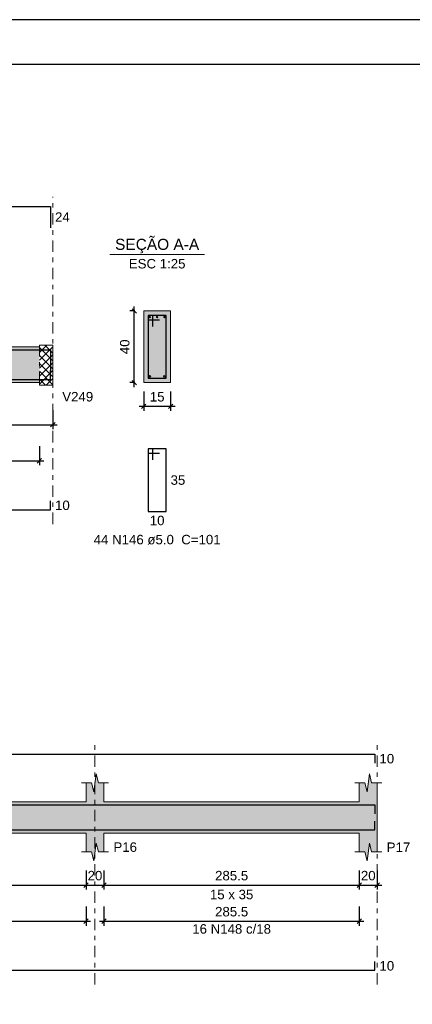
# Model space of a CAD drawing. Header units: millimetres. Extents: x 0 to 119, y 0 to 84.
# Tile 28 of 30: x 87 to 96, y 62 to 84. Entities that reach past the tile are written whole.
import ezdxf

# ---------------------------------------------------------------- set-up
doc = ezdxf.new("R2010")
doc.units = ezdxf.units.MM
doc.header["$MEASUREMENT"] = 0
doc.linetypes.add('DASHDOT', pattern=[2.54, 1.27, -0.635, 0, -0.635])
doc.linetypes.add('NULL', pattern=[0])
doc.layers.get('0').update_dxf_attribs({"lineweight": 18})
for name, color, linetype, lineweight in [('Descrição da armadura', 7, 'Continuous', 0), ('DT-Barras na forma', 2, 'Continuous', 30), ('DT-Barras no corte', 5, 'Continuous', 5), ('DT-Barras rebatidas', 2, 'Continuous', 30), ('DT-Cotas', 9, 'Continuous', 5), ('DT-Forma', 5, 'Continuous', 5), ('DT-Hachura forma vigas', 254, 'Continuous', 5), ('DT-Hachura intersecção vigas', 9, 'Continuous', 5), ('DT-Hachura seção vigas', 254, 'Continuous', 5), ('DT-Pontilhado', 9, 'DASHDOT', 5), ('DT-Textos', 7, 'Continuous', 5), ('Textos armaduras', 7, 'Continuous', 0)]:
    doc.layers.add(name, color=color, linetype=linetype, lineweight=lineweight)
doc.layers.add('SEDUC_MARF', color=1, linetype='Continuous')
doc.layers.add('SEDUC_MARGG', color=7, linetype='Continuous')
doc.styles.add('Arial', font='txt')
doc.dimstyles.new('UM_25.000000', dxfattribs={"dimtxt": 0.18, "dimasz": 0.1, "dimexe": 0.1, "dimexo": 0.2, "dimgap": 0, "dimtad": 1, "dimtih": 1, "dimtoh": 1, "dimdec": 1, "dimlfac": 25, "dimzin": 0, "dimdsep": 46, "dimtxsty": 'Standard', "dimcen": 0.09, "dimdle": 0.1, "dimadec": 1, "dimazin": 2, "dimtfac": 1, "dimtdec": 4, "dimtofl": 0, "dimtmove": 0, "dimatfit": 3, "dimfxl": 1, "dimtolj": 1, "dimarcsym": 0})
doc.dimstyles.new('UM_50.000000', dxfattribs={"dimtxt": 0.18, "dimasz": 0.1, "dimexe": 0.1, "dimexo": 0.2, "dimgap": 0, "dimtad": 1, "dimtih": 1, "dimtoh": 1, "dimdec": 1, "dimlfac": 50, "dimzin": 0, "dimdsep": 46, "dimtxsty": 'Standard', "dimcen": 0.09, "dimdle": 0.1, "dimadec": 1, "dimazin": 2, "dimtfac": 1, "dimtdec": 4, "dimtofl": 0, "dimtmove": 0, "dimatfit": 3, "dimfxl": 1, "dimtolj": 1, "dimarcsym": 0})

# ---------------------------------------------------------------- blocks, each defined once
blk = doc.blocks.new('_Oblique')
at = {"color": 0, "linetype": 'ByBlock', "lineweight": -2}
blk.add_line((-0.5, -0.5), (0.5, 0.5), dxfattribs=at)
blk = doc.blocks.new('*D38')
at = {"layer": 'Defpoints', "color": 0}
for p in [(80.925, 75.58), (88.104, 75.58), (88.104, 75.051)]:
    blk.add_point(p, dxfattribs=at)
at = {"layer": 'DT-Cotas', "color": 0, "lineweight": -2}
for p, q in [((80.925, 75.38), (80.925, 74.951)), ((88.104, 75.38), (88.104, 74.951)), ((80.825, 75.051), (88.204, 75.051))]:
    blk.add_line(p, q, dxfattribs=at)
at = {"layer": 'DT-Cotas', "color": 0, "lineweight": -2, "xscale": 0.1, "yscale": 0.1, "zscale": 0.1, "rotation": 180}
blk.add_blockref('_Oblique', (80.925, 75.051), dxfattribs=at)
at = {"layer": 'DT-Cotas', "color": 0, "lineweight": -2, "xscale": 0.1, "yscale": 0.1, "zscale": 0.1}
blk.add_blockref('_Oblique', (88.104, 75.051), dxfattribs=at)
at = {"layer": 'DT-Cotas', "color": 7, "insert": (84.515, 75.263), "char_height": 0.2118, "attachment_point": 5, "rotation": 0.0057, "style": 'Arial'}
blk.add_mtext('\\A1;359', dxfattribs=at)
blk = doc.blocks.new('*D40')
at = {"layer": 'Defpoints', "color": 0}
for p in [(89.925, 77.592), (90.137, 77.592), (90.137, 75.992)]:
    blk.add_point(p, dxfattribs=at)
at = {"layer": 'DT-Cotas', "color": 0, "lineweight": -2}
for p, q in [((89.925, 75.892), (89.925, 77.692)), ((89.937, 77.592), (89.825, 77.592)), ((89.937, 75.992), (89.825, 75.992))]:
    blk.add_line(p, q, dxfattribs=at)
at = {"layer": 'DT-Cotas', "color": 0, "lineweight": -2, "xscale": 0.1, "yscale": 0.1, "zscale": 0.1}
for p, rotation in [((89.925, 77.592), 90), ((89.925, 75.992), 270)]:
    blk.add_blockref('_Oblique', p, dxfattribs=dict(at, rotation=rotation))
at = {"layer": 'DT-Cotas', "color": 7, "insert": (89.713, 76.792), "char_height": 0.2118, "attachment_point": 5, "rotation": 90, "style": 'Arial'}
blk.add_mtext('\\A1;40', dxfattribs=at)
blk = doc.blocks.new('*D41')
at = {"layer": 'Defpoints', "color": 0}
for p in [(90.137, 75.992), (90.737, 75.992), (90.737, 75.463)]:
    blk.add_point(p, dxfattribs=at)
at = {"layer": 'DT-Cotas', "color": 0, "lineweight": -2}
for p, q in [((90.137, 75.792), (90.137, 75.363)), ((90.737, 75.792), (90.737, 75.363)), ((90.037, 75.463), (90.837, 75.463))]:
    blk.add_line(p, q, dxfattribs=at)
at = {"layer": 'DT-Cotas', "color": 0, "lineweight": -2, "xscale": 0.1, "yscale": 0.1, "zscale": 0.1, "rotation": 180}
blk.add_blockref('_Oblique', (90.137, 75.463), dxfattribs=at)
at = {"layer": 'DT-Cotas', "color": 0, "lineweight": -2, "xscale": 0.1, "yscale": 0.1, "zscale": 0.1}
blk.add_blockref('_Oblique', (90.737, 75.463), dxfattribs=at)
at = {"layer": 'DT-Cotas', "color": 7, "insert": (90.437, 75.674), "char_height": 0.2118, "attachment_point": 5, "rotation": 0.0057, "style": 'Arial'}
blk.add_mtext('\\A1;15', dxfattribs=at)
blk = doc.blocks.new('*D44')
at = {"layer": 'Defpoints', "color": 0}
for p in [(81.075, 74.775), (87.804, 74.775), (87.804, 74.246)]:
    blk.add_point(p, dxfattribs=at)
at = {"layer": 'DT-Cotas', "color": 0, "lineweight": -2}
for p, q in [((81.075, 74.575), (81.075, 74.146)), ((87.804, 74.575), (87.804, 74.146)), ((80.975, 74.246), (87.904, 74.246))]:
    blk.add_line(p, q, dxfattribs=at)
at = {"layer": 'DT-Cotas', "color": 0, "lineweight": -2, "xscale": 0.1, "yscale": 0.1, "zscale": 0.1, "rotation": 180}
blk.add_blockref('_Oblique', (81.075, 74.246), dxfattribs=at)
at = {"layer": 'DT-Cotas', "color": 0, "lineweight": -2, "xscale": 0.1, "yscale": 0.1, "zscale": 0.1}
blk.add_blockref('_Oblique', (87.804, 74.246), dxfattribs=at)
at = {"layer": 'DT-Cotas', "color": 7, "insert": (84.44, 74.458), "char_height": 0.2118, "attachment_point": 5, "rotation": 0.0057, "style": 'Arial'}
blk.add_mtext('\\A1;336.5', dxfattribs=at)
blk = doc.blocks.new('*D77')
at = {"layer": 'Defpoints', "color": 0}
for p in [(83.139, 65.294), (88.847, 65.294), (88.847, 64.764)]:
    blk.add_point(p, dxfattribs=at)
at = {"layer": 'DT-Cotas', "color": 0, "lineweight": -2}
for p, q in [((83.139, 65.094), (83.139, 64.664)), ((88.847, 65.094), (88.847, 64.664)), ((83.039, 64.764), (88.947, 64.764))]:
    blk.add_line(p, q, dxfattribs=at)
at = {"layer": 'DT-Cotas', "color": 0, "lineweight": -2, "xscale": 0.1, "yscale": 0.1, "zscale": 0.1, "rotation": 180}
blk.add_blockref('_Oblique', (83.139, 64.764), dxfattribs=at)
at = {"layer": 'DT-Cotas', "color": 0, "lineweight": -2, "xscale": 0.1, "yscale": 0.1, "zscale": 0.1}
blk.add_blockref('_Oblique', (88.847, 64.764), dxfattribs=at)
at = {"layer": 'DT-Cotas', "color": 7, "insert": (85.993, 64.976), "char_height": 0.2118, "attachment_point": 5, "rotation": 0.0057, "style": 'Arial'}
blk.add_mtext('\\A1;285.4', dxfattribs=at)
blk = doc.blocks.new('*D78')
at = {"layer": 'Defpoints', "color": 0}
for p in [(88.847, 65.294), (89.247, 65.294), (89.247, 64.764)]:
    blk.add_point(p, dxfattribs=at)
at = {"layer": 'DT-Cotas', "color": 0, "lineweight": -2}
for p, q in [((88.847, 65.094), (88.847, 64.664)), ((89.247, 65.094), (89.247, 64.664)), ((88.747, 64.764), (89.347, 64.764))]:
    blk.add_line(p, q, dxfattribs=at)
at = {"layer": 'DT-Cotas', "color": 0, "lineweight": -2, "xscale": 0.1, "yscale": 0.1, "zscale": 0.1, "rotation": 180}
blk.add_blockref('_Oblique', (88.847, 64.764), dxfattribs=at)
at = {"layer": 'DT-Cotas', "color": 0, "lineweight": -2, "xscale": 0.1, "yscale": 0.1, "zscale": 0.1}
blk.add_blockref('_Oblique', (89.247, 64.764), dxfattribs=at)
at = {"layer": 'DT-Cotas', "color": 7, "insert": (89.047, 64.976), "char_height": 0.2118, "attachment_point": 5, "rotation": 0.0057, "style": 'Arial'}
blk.add_mtext('\\A1;20', dxfattribs=at)
blk = doc.blocks.new('*D79')
at = {"layer": 'Defpoints', "color": 0}
for p in [(89.247, 65.294), (94.956, 65.294), (94.956, 64.764)]:
    blk.add_point(p, dxfattribs=at)
at = {"layer": 'DT-Cotas', "color": 0, "lineweight": -2}
for p, q in [((89.247, 65.094), (89.247, 64.664)), ((94.956, 65.094), (94.956, 64.664)), ((89.147, 64.764), (95.056, 64.764))]:
    blk.add_line(p, q, dxfattribs=at)
at = {"layer": 'DT-Cotas', "color": 0, "lineweight": -2, "xscale": 0.1, "yscale": 0.1, "zscale": 0.1, "rotation": 180}
blk.add_blockref('_Oblique', (89.247, 64.764), dxfattribs=at)
at = {"layer": 'DT-Cotas', "color": 0, "lineweight": -2, "xscale": 0.1, "yscale": 0.1, "zscale": 0.1}
blk.add_blockref('_Oblique', (94.956, 64.764), dxfattribs=at)
at = {"layer": 'DT-Cotas', "color": 7, "insert": (92.102, 64.976), "char_height": 0.2118, "attachment_point": 5, "rotation": 0.0057, "style": 'Arial'}
blk.add_mtext('\\A1;285.5', dxfattribs=at)
blk = doc.blocks.new('*D80')
at = {"layer": 'Defpoints', "color": 0}
for p in [(94.956, 65.294), (95.356, 65.294), (95.356, 64.764)]:
    blk.add_point(p, dxfattribs=at)
at = {"layer": 'DT-Cotas', "color": 0, "lineweight": -2}
for p, q in [((94.956, 65.094), (94.956, 64.664)), ((95.356, 65.094), (95.356, 64.664)), ((94.856, 64.764), (95.456, 64.764))]:
    blk.add_line(p, q, dxfattribs=at)
at = {"layer": 'DT-Cotas', "color": 0, "lineweight": -2, "xscale": 0.1, "yscale": 0.1, "zscale": 0.1, "rotation": 180}
blk.add_blockref('_Oblique', (94.956, 64.764), dxfattribs=at)
at = {"layer": 'DT-Cotas', "color": 0, "lineweight": -2, "xscale": 0.1, "yscale": 0.1, "zscale": 0.1}
blk.add_blockref('_Oblique', (95.356, 64.764), dxfattribs=at)
at = {"layer": 'DT-Cotas', "color": 7, "insert": (95.156, 64.976), "char_height": 0.2118, "attachment_point": 5, "rotation": 0.0057, "style": 'Arial'}
blk.add_mtext('\\A1;20', dxfattribs=at)
blk = doc.blocks.new('*D84')
at = {"layer": 'Defpoints', "color": 0}
for p in [(83.139, 64.489), (88.847, 64.489), (88.847, 63.959)]:
    blk.add_point(p, dxfattribs=at)
at = {"layer": 'DT-Cotas', "color": 0, "lineweight": -2}
for p, q in [((83.139, 64.289), (83.139, 63.859)), ((88.847, 64.289), (88.847, 63.859)), ((83.039, 63.959), (88.947, 63.959))]:
    blk.add_line(p, q, dxfattribs=at)
at = {"layer": 'DT-Cotas', "color": 0, "lineweight": -2, "xscale": 0.1, "yscale": 0.1, "zscale": 0.1, "rotation": 180}
blk.add_blockref('_Oblique', (83.139, 63.959), dxfattribs=at)
at = {"layer": 'DT-Cotas', "color": 0, "lineweight": -2, "xscale": 0.1, "yscale": 0.1, "zscale": 0.1}
blk.add_blockref('_Oblique', (88.847, 63.959), dxfattribs=at)
at = {"layer": 'DT-Cotas', "color": 7, "insert": (85.993, 64.171), "char_height": 0.2118, "attachment_point": 5, "rotation": 0.0057, "style": 'Arial'}
blk.add_mtext('\\A1;285.4', dxfattribs=at)
blk = doc.blocks.new('*D85')
at = {"layer": 'Defpoints', "color": 0}
for p in [(89.247, 64.489), (94.956, 64.489), (94.956, 63.959)]:
    blk.add_point(p, dxfattribs=at)
at = {"layer": 'DT-Cotas', "color": 0, "lineweight": -2}
for p, q in [((89.247, 64.289), (89.247, 63.859)), ((94.956, 64.289), (94.956, 63.859)), ((89.147, 63.959), (95.056, 63.959))]:
    blk.add_line(p, q, dxfattribs=at)
at = {"layer": 'DT-Cotas', "color": 0, "lineweight": -2, "xscale": 0.1, "yscale": 0.1, "zscale": 0.1, "rotation": 180}
blk.add_blockref('_Oblique', (89.247, 63.959), dxfattribs=at)
at = {"layer": 'DT-Cotas', "color": 0, "lineweight": -2, "xscale": 0.1, "yscale": 0.1, "zscale": 0.1}
blk.add_blockref('_Oblique', (94.956, 63.959), dxfattribs=at)
at = {"layer": 'DT-Cotas', "color": 7, "insert": (92.102, 64.171), "char_height": 0.2118, "attachment_point": 5, "rotation": 0.0057, "style": 'Arial'}
blk.add_mtext('\\A1;285.5', dxfattribs=at)

msp = doc.modelspace()

# ---------------------------------------------------------------- hatches: boundary and pattern name
at = {"layer": 'DT-Hachura forma vigas', "linetype": 'Continuous'}
for points in [[(81.0753, 75.992), (87.8043, 75.992), (87.8043, 76.792), (81.0753, 76.792), (81.0753, 75.992)], [(95.3563, 65.5055), (95.3563, 65.9291), (95.3563, 66.6291), (95.3563, 67.0527), (95.2313, 67.0527), (95.1813, 67.2527), (95.1313, 66.8527), (95.0813, 67.0527), (94.9563, 67.0527), (94.9563, 66.6291), (89.2473, 66.6291), (89.2473, 67.0527), (89.1223, 67.0527), (89.0723, 67.2527), (89.0223, 66.8527), (88.9723, 67.0527), (88.8473, 67.0527), (88.8473, 66.6291), (83.1385, 66.6291), (83.1385, 67.0527), (83.0135, 67.0527), (82.9635, 67.2527), (82.9135, 66.8527), (82.8635, 67.0527), (82.7385, 67.0527), (82.7385, 66.6291), (75.4563, 66.6291), (75.4563, 67.0527), (75.3313, 67.0527), (75.2813, 67.2527), (75.2313, 66.8527), (75.1813, 67.0527), (75.0563, 67.0527), (75.0563, 66.6291), (75.0563, 65.9291), (75.0563, 65.5055), (75.1813, 65.5055), (75.2313, 65.3055), (75.2813, 65.7055), (75.3313, 65.5055), (75.4563, 65.5055), (75.4563, 65.9291), (82.7385, 65.9291), (82.7385, 65.5055), (82.8635, 65.5055), (82.9135, 65.3055), (82.9635, 65.7055), (83.0135, 65.5055), (83.1385, 65.5055), (83.1385, 65.9291), (88.8473, 65.9291), (88.8473, 65.5055), (88.9723, 65.5055), (89.0223, 65.3055), (89.0723, 65.7055), (89.1223, 65.5055), (89.2473, 65.5055), (89.2473, 65.9291), (94.9563, 65.9291), (94.9563, 65.5055), (95.0813, 65.5055), (95.1313, 65.3055), (95.1813, 65.7055), (95.2313, 65.5055), (95.3563, 65.5055)]]:
    msp.add_hatch(color=254, dxfattribs=at).paths.add_polyline_path(points)
at = {"layer": 'DT-Hachura intersecção vigas', "linetype": 'Continuous'}
h = msp.add_hatch(dxfattribs=at)
h.set_pattern_fill('ANSI37', color=9, style=0)
h.paths.add_polyline_path([(88.1043, 75.932), (88.1043, 75.992), (88.1043, 76.792), (88.1043, 76.832), (87.8043, 76.832), (87.8043, 76.792), (87.8043, 75.992), (87.8043, 75.932), (88.1043, 75.932)])
at = {"layer": 'DT-Hachura seção vigas', "linetype": 'Continuous'}
msp.add_hatch(color=254, dxfattribs=at).paths.add_polyline_path([(90.1369, 75.992), (90.1369, 75.992), (90.7369, 75.992), (90.7369, 77.592), (90.1369, 77.592), (90.1369, 75.992)])

# ---------------------------------------------------------------- linework, layer by layer
at = {"layer": 'DT-Barras na forma'}
for p, q in [((90.3369, 77.492), (90.2369, 77.492)), ((90.2369, 77.492), (90.2369, 76.092)), ((90.6369, 77.492), (90.2369, 77.492)), ((90.2369, 77.492), (90.2369, 77.392)), ((90.3369, 77.242), (90.3369, 77.492)), ((90.6369, 76.092), (90.6369, 77.492)), ((90.2369, 77.392), (90.4869, 77.392)), ((90.2369, 76.092), (90.6369, 76.092))]:
    msp.add_line(p, q, dxfattribs=at)
for points in [[(77.8153, 76.724), (88.0543, 76.724), (88.0543, 76.2462)], [(69.3187, 76.262), (69.3187, 76.062), (88.0543, 76.062), (88.0543, 76.262)], [(75.1063, 66.3611), (75.1063, 66.5611), (95.3063, 66.5611), (95.3063, 66.3611)], [(75.1063, 66.1971), (75.1063, 65.9971), (95.3063, 65.9971), (95.3063, 66.1971)]]:
    msp.add_lwpolyline(points, dxfattribs=at)
at = {"layer": 'DT-Barras no corte'}
for centre, radius in [((90.2729, 77.456), 0.016), ((90.4369, 77.456), 0.016), ((90.6009, 77.456), 0.016), ((90.2769, 76.132), 0.02), ((90.5969, 76.132), 0.02)]:
    msp.add_circle(centre, radius, dxfattribs=at)
at = {"layer": 'DT-Barras rebatidas'}
for points in [[(77.8153, 79.9293), (88.0543, 79.9293), (88.0543, 79.4515)], [(90.3369, 74.2653), (90.3369, 74.5153), (90.2369, 74.5153), (90.2369, 73.1153), (90.6369, 73.1153), (90.6369, 74.5153), (90.2369, 74.5153), (90.2369, 74.4153), (90.4869, 74.4153)], [(69.3187, 73.351), (69.3187, 73.151), (88.0543, 73.151), (88.0543, 73.351)], [(75.1063, 67.4907), (75.1063, 67.6907), (95.3063, 67.6907), (95.3063, 67.4907)], [(75.1063, 63.0625), (75.1063, 62.8625), (95.3063, 62.8625), (95.3063, 63.0625)]]:
    msp.add_lwpolyline(points, dxfattribs=at)
at = {"layer": 'DT-Forma'}
for p, q in [((90.7369, 77.592), (90.1369, 77.592)), ((90.1369, 77.592), (90.1369, 75.992)), ((90.7369, 75.992), (90.7369, 77.592)), ((81.0753, 76.792), (87.8043, 76.792)), ((87.8043, 76.792), (87.8043, 76.832)), ((87.8043, 76.832), (88.1043, 76.832)), ((88.1043, 76.832), (88.1043, 76.792)), ((81.0753, 75.992), (87.8043, 75.992)), ((87.8043, 75.992), (87.8043, 75.932)), ((87.8043, 75.932), (88.1043, 75.932)), ((88.1043, 75.932), (88.1043, 75.992)), ((90.1369, 75.992), (90.7369, 75.992)), ((89.0223, 66.8527), (89.0723, 67.2527)), ((89.0723, 67.2527), (89.1223, 67.0527)), ((95.1313, 66.8527), (95.1813, 67.2527)), ((95.1813, 67.2527), (95.2313, 67.0527)), ((88.7473, 67.0527), (88.9723, 67.0527)), ((88.8473, 66.6291), (88.8473, 67.0527)), ((88.9723, 67.0527), (89.0223, 66.8527)), ((89.1223, 67.0527), (89.3473, 67.0527)), ((89.2473, 67.0527), (89.2473, 66.6291)), ((94.8563, 67.0527), (95.0813, 67.0527)), ((94.9563, 66.6291), (94.9563, 67.0527)), ((95.0813, 67.0527), (95.1313, 66.8527)), ((95.2313, 67.0527), (95.4563, 67.0527)), ((95.3563, 67.0527), (95.3563, 66.6291)), ((83.1385, 66.6291), (88.8473, 66.6291)), ((89.2473, 66.6291), (94.9563, 66.6291)), ((83.1385, 65.9291), (88.8473, 65.9291)), ((88.8473, 65.9291), (88.8473, 65.5055)), ((89.2473, 65.5055), (89.2473, 65.9291)), ((89.2473, 65.9291), (94.9563, 65.9291)), ((94.9563, 65.9291), (94.9563, 65.5055)), ((95.3563, 65.5055), (95.3563, 65.9291)), ((89.0223, 65.3055), (89.0723, 65.7055)), ((89.0723, 65.7055), (89.1223, 65.5055)), ((95.1313, 65.3055), (95.1813, 65.7055)), ((95.1813, 65.7055), (95.2313, 65.5055)), ((88.7473, 65.5055), (88.9723, 65.5055)), ((88.9723, 65.5055), (89.0223, 65.3055)), ((89.1223, 65.5055), (89.3473, 65.5055)), ((94.8563, 65.5055), (95.0813, 65.5055)), ((95.0813, 65.5055), (95.1313, 65.3055)), ((95.2313, 65.5055), (95.4563, 65.5055))]:
    msp.add_line(p, q, dxfattribs=at)
at = {"layer": 'DT-Forma', "linetype": 'Continuous'}
for p, q in [((88.1043, 76.792), (88.1043, 75.992)), ((95.3563, 66.6291), (95.3563, 65.9291))]:
    msp.add_line(p, q, dxfattribs=at)
at = {"layer": 'DT-Pontilhado', "ltscale": 0.2}
for p, q in [((88.1043, 72.8333), (88.1043, 80.1411)), ((87.8043, 76.832), (87.8043, 75.992)), ((89.0473, 62.5448), (89.0473, 67.9025)), ((95.3563, 62.5448), (95.3563, 67.9025))]:
    msp.add_line(p, q, dxfattribs=at)
at = {"layer": 'DT-Textos'}
msp.add_line((89.3779, 78.8569), (91.4959, 78.8569), dxfattribs=at)
at = {"layer": 'SEDUC_MARF'}
msp.add_lwpolyline([(118.9, 84.1), (0, 84.1), (0, 0), (118.9, 0)], close=True, dxfattribs=at)
at = {"layer": 'SEDUC_MARGG'}
msp.add_lwpolyline([(2.5, 1), (117.9, 1), (117.9, 83.1), (2.5, 83.1), (2.5, 1)], dxfattribs=at)

# ---------------------------------------------------------------- texts
at = {"layer": 'Descrição da armadura', "linetype": 'NULL', "char_height": 0.2118, "attachment_point": 8, "line_spacing_factor": 0.9, "style": 'Arial'}
for s, insert, width in [('44 N146 ø5.0  C=101', (90.4369, 72.3736), 5.562109), ('16 N148 c/18', (92.1018, 63.6777), 3.450264)]:
    msp.add_mtext(s, dxfattribs=dict(at, insert=insert, width=width))
at = {"layer": 'DT-Textos', "linetype": 'NULL', "line_spacing_factor": 0.798, "style": 'Arial'}
for s, insert, char_height, width, attachment_point in [('SEÇÃO A-A', (90.4369, 78.8817), 0.2471, 3.812061, 8), ('ESC 1:25', (90.4369, 78.5396), 0.2118, 2.482559, 8), ('V249', (88.3159, 75.5686), 0.2118, 1.354561, 7), ('P16', (89.4595, 65.506), 0.2118, 1.031992, 7), ('P17', (95.5685, 65.506), 0.2118, 1.031992, 7), ('15 x 35', (92.1015, 64.447), 0.2118, 1.902559, 8)]:
    msp.add_mtext(s, dxfattribs=dict(at, insert=insert, char_height=char_height, width=width, attachment_point=attachment_point))
at = {"layer": 'Textos armaduras', "linetype": 'NULL', "char_height": 0.2118, "width": 1.045137, "line_spacing_factor": 0.9, "style": 'Arial'}
for s, insert, attachment_point in [('24', (88.1543, 79.7963), 1), ('35', (90.7369, 73.9212), 1), ('10', (88.1543, 73.3569), 1), ('10', (90.4369, 73.018), 2), ('10', (95.4063, 67.6966), 1), ('10', (95.4063, 63.0684), 1)]:
    msp.add_mtext(s, dxfattribs=dict(at, insert=insert, attachment_point=attachment_point))

# ---------------------------------------------------------------- dimensions: what is measured, and where the dimension line sits
at = {"layer": 'DT-Cotas'}
dim = msp.add_linear_dim(base=(89.9251, 77.592), p1=(90.1369, 75.992), p2=(90.1369, 77.592), angle=90, dimstyle='UM_25.000000', override={"dimtxt": 0.2118, "dimasz": 0.1, "dimexe": 0.1, "dimexo": 0.2, "dimtad": 1, "dimtih": 0, "dimtoh": 0, "dimdec": 1, "dimlfac": 25, "dimzin": 8, "dimtxsty": 'Arial', "dimblk": 'Oblique', "dimblk1": 'Oblique', "dimblk2": 'Oblique', "dimsah": 1, "dimdle": 0.1, "dimse1": 0, "dimse2": 0, "dimclrt": 7, "dimadec": 1, "dimazin": 3, "dimtmove": 2, "dimldrblk": 'Oblique'}, dxfattribs=at)
dim.commit()
dim.dimension.update_dxf_attribs({"geometry": '*D40', "text_midpoint": (89.7133, 76.792), "dimtype": 160, "text_rotation": 90})
for base, p1, p2, dimstyle, override, picture, middle, turn in [((90.7369, 75.4625), (90.1369, 75.992), (90.7369, 75.992), 'UM_25.000000', {"dimtxt": 0.2118, "dimasz": 0.1, "dimexe": 0.1, "dimexo": 0.2, "dimtad": 1, "dimtih": 0, "dimtoh": 0, "dimdec": 1, "dimlfac": 25, "dimzin": 8, "dimtxsty": 'Arial', "dimblk": 'Oblique', "dimblk1": 'Oblique', "dimblk2": 'Oblique', "dimsah": 1, "dimdle": 0.1, "dimse1": 0, "dimse2": 0, "dimclrt": 7, "dimadec": 1, "dimazin": 3, "dimtmove": 2, "dimldrblk": 'Oblique'}, '*D41', (90.4369, 75.6743), 0.00573), ((88.1043249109, 75.0507240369), (80.9253249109, 75.5802240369), (88.1043249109, 75.5802240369), 'UM_50.000000', {"dimtxt": 0.2118, "dimasz": 0.1, "dimexe": 0.1, "dimexo": 0.2, "dimtad": 1, "dimtih": 0, "dimtoh": 0, "dimdec": 1, "dimlfac": 50, "dimzin": 8, "dimtxsty": 'Arial', "dimblk": 'Oblique', "dimblk1": 'Oblique', "dimblk2": 'Oblique', "dimsah": 1, "dimdle": 0.1, "dimse1": 0, "dimse2": 0, "dimclrt": 7, "dimadec": 1, "dimazin": 3, "dimtmove": 2, "dimldrblk": 'Oblique'}, '*D38', (84.5148249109, 75.2625240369), 0.005729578), ((87.8043249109, 74.2458840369), (81.0753249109, 74.7753840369), (87.8043249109, 74.7753840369), 'UM_50.000000', {"dimtxt": 0.2118, "dimasz": 0.1, "dimexe": 0.1, "dimexo": 0.2, "dimtad": 1, "dimtih": 0, "dimtoh": 0, "dimdec": 1, "dimlfac": 50, "dimzin": 8, "dimtxsty": 'Arial', "dimblk": 'Oblique', "dimblk1": 'Oblique', "dimblk2": 'Oblique', "dimsah": 1, "dimdle": 0.1, "dimse1": 0, "dimse2": 0, "dimclrt": 7, "dimadec": 1, "dimazin": 3, "dimtmove": 2, "dimldrblk": 'Oblique'}, '*D44', (84.4398249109, 74.4576840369), 0.005729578), ((88.8473, 64.7642), (83.1385, 65.2937), (88.8473, 65.2937), 'UM_50.000000', {"dimtxt": 0.2118, "dimasz": 0.1, "dimexe": 0.1, "dimexo": 0.2, "dimtad": 1, "dimtih": 0, "dimtoh": 0, "dimdec": 1, "dimlfac": 50, "dimzin": 8, "dimtxsty": 'Arial', "dimblk": 'Oblique', "dimblk1": 'Oblique', "dimblk2": 'Oblique', "dimsah": 1, "dimdle": 0.1, "dimse1": 0, "dimse2": 0, "dimclrt": 7, "dimadec": 1, "dimazin": 3, "dimtmove": 2, "dimldrblk": 'Oblique'}, '*D77', (85.9929, 64.976), 0.00573), ((89.2473, 64.7642), (88.8473, 65.2937), (89.2473, 65.2937), 'UM_50.000000', {"dimtxt": 0.2118, "dimasz": 0.1, "dimexe": 0.1, "dimexo": 0.2, "dimtad": 1, "dimtih": 0, "dimtoh": 0, "dimdec": 1, "dimlfac": 50, "dimzin": 8, "dimtxsty": 'Arial', "dimblk": 'Oblique', "dimblk1": 'Oblique', "dimblk2": 'Oblique', "dimsah": 1, "dimdle": 0.1, "dimse1": 0, "dimse2": 0, "dimclrt": 7, "dimadec": 1, "dimazin": 3, "dimtmove": 2, "dimldrblk": 'Oblique'}, '*D78', (89.0473, 64.976), 0.00573), ((94.9563459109, 64.7641911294), (89.2473459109, 65.2936911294), (94.9563459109, 65.2936911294), 'UM_50.000000', {"dimtxt": 0.2118, "dimasz": 0.1, "dimexe": 0.1, "dimexo": 0.2, "dimtad": 1, "dimtih": 0, "dimtoh": 0, "dimdec": 1, "dimlfac": 50, "dimzin": 8, "dimtxsty": 'Arial', "dimblk": 'Oblique', "dimblk1": 'Oblique', "dimblk2": 'Oblique', "dimsah": 1, "dimdle": 0.1, "dimse1": 0, "dimse2": 0, "dimclrt": 7, "dimadec": 1, "dimazin": 3, "dimtmove": 2, "dimldrblk": 'Oblique'}, '*D79', (92.1018459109, 64.9759911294), 0.005729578), ((95.3563, 64.7642), (94.9563, 65.2937), (95.3563, 65.2937), 'UM_50.000000', {"dimtxt": 0.2118, "dimasz": 0.1, "dimexe": 0.1, "dimexo": 0.2, "dimtad": 1, "dimtih": 0, "dimtoh": 0, "dimdec": 1, "dimlfac": 50, "dimzin": 8, "dimtxsty": 'Arial', "dimblk": 'Oblique', "dimblk1": 'Oblique', "dimblk2": 'Oblique', "dimsah": 1, "dimdle": 0.1, "dimse1": 0, "dimse2": 0, "dimclrt": 7, "dimadec": 1, "dimazin": 3, "dimtmove": 2, "dimldrblk": 'Oblique'}, '*D80', (95.1563, 64.976), 0.00573), ((88.8473, 63.9594), (83.1385, 64.4889), (88.8473, 64.4889), 'UM_50.000000', {"dimtxt": 0.2118, "dimasz": 0.1, "dimexe": 0.1, "dimexo": 0.2, "dimtad": 1, "dimtih": 0, "dimtoh": 0, "dimdec": 1, "dimlfac": 50, "dimzin": 8, "dimtxsty": 'Arial', "dimblk": 'Oblique', "dimblk1": 'Oblique', "dimblk2": 'Oblique', "dimsah": 1, "dimdle": 0.1, "dimse1": 0, "dimse2": 0, "dimclrt": 7, "dimadec": 1, "dimazin": 3, "dimtmove": 2, "dimldrblk": 'Oblique'}, '*D84', (85.9929, 64.1712), 0.00573), ((94.9563459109, 63.9593511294), (89.2473459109, 64.4888511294), (94.9563459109, 64.4888511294), 'UM_50.000000', {"dimtxt": 0.2118, "dimasz": 0.1, "dimexe": 0.1, "dimexo": 0.2, "dimtad": 1, "dimtih": 0, "dimtoh": 0, "dimdec": 1, "dimlfac": 50, "dimzin": 8, "dimtxsty": 'Arial', "dimblk": 'Oblique', "dimblk1": 'Oblique', "dimblk2": 'Oblique', "dimsah": 1, "dimdle": 0.1, "dimse1": 0, "dimse2": 0, "dimclrt": 7, "dimadec": 1, "dimazin": 3, "dimtmove": 2, "dimldrblk": 'Oblique'}, '*D85', (92.1018459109, 64.1711511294), 0.005729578)]:
    dim = msp.add_linear_dim(base=base, p1=p1, p2=p2, dimstyle=dimstyle, override=override, dxfattribs=at)
    dim.commit()
    dim.dimension.update_dxf_attribs({"geometry": picture, "text_midpoint": middle, "dimtype": 160, "text_rotation": turn})

doc.saveas('drawing.dxf')
